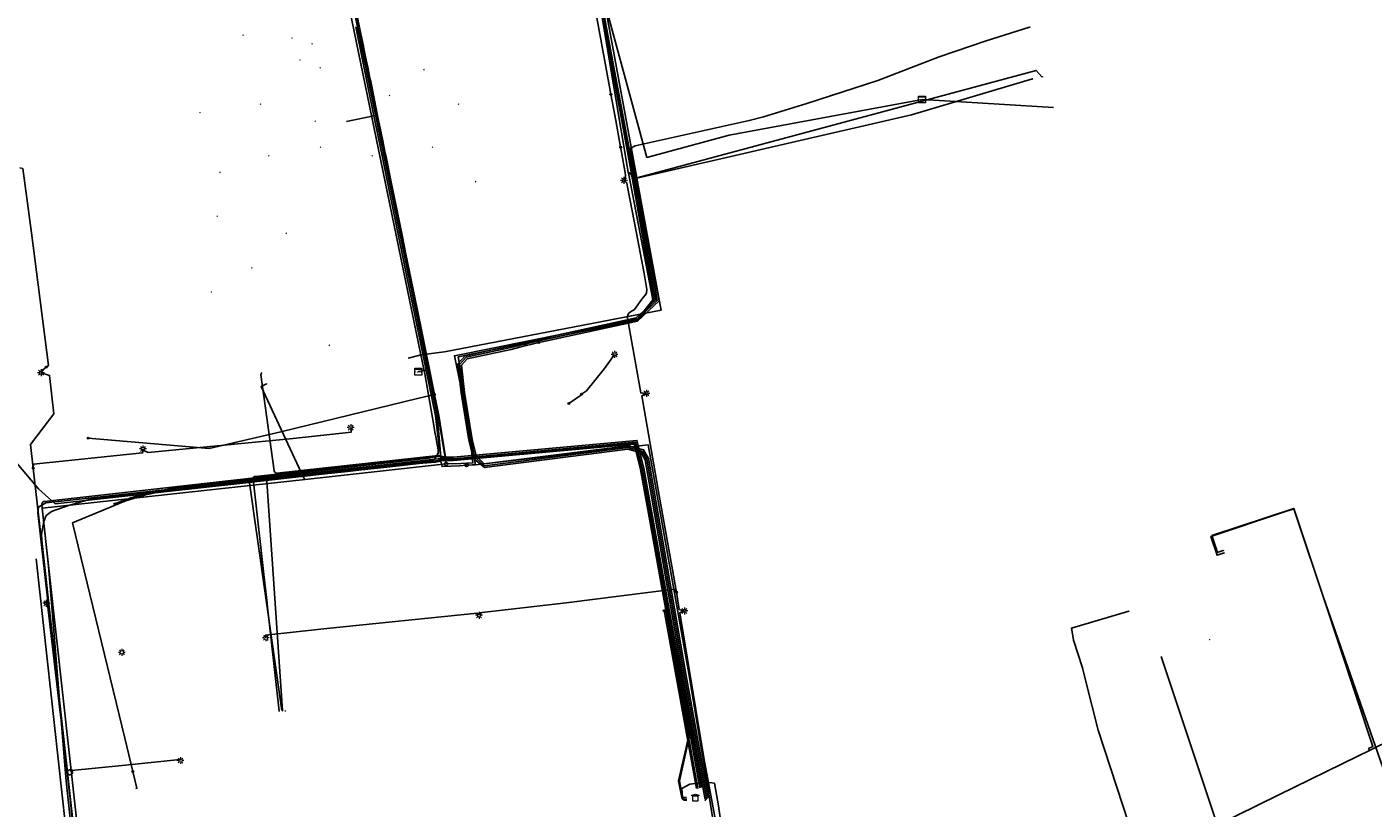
# Model space of a CAD drawing. Header units: metres. Extents: x 174261 to 174838, y 462117 to 462752.
# Tile 3 of 13: x 174346 to 174502, y 462257 to 462348. Entities that reach past the tile are written whole.
import ezdxf
from ezdxf.enums import TextEntityAlignment as Align
from ezdxf.lldxf.tags import DXFTag

# ---------------------------------------------------------------- set-up
doc = ezdxf.new("R2010")
doc.units = ezdxf.units.M
for name, color, linetype in [('B-WE-KL-DATA_KABELBED-G', 153, 'Continuous'), ('B-WE-KL-DATA_MANTELBUIS-G', 153, 'Continuous'), ('B-WE-KL-ET_LS-G', 11, 'KL-LS-N'), ('B-WE-KL-ET_LS_MANTELBUIS-G', 11, 'Continuous'), ('B-WE-KL-ET_LS_OV_LICHTMAST-S', 53, 'Continuous'), ('B-WE-KL-ET_MS-G', 14, 'KL-MS-N'), ('B-WE-KL-GAS_LD-G', 44, 'KL-GAS-LD-N')]:
    doc.layers.add(name, color=color, linetype=linetype)
doc.layers.add('B-WE-KL-WATER-G', color=5, linetype='KL-WATER-N', true_color=0x0000ff)
doc.styles.add('NLCS-ISO', font='NLCS-ISO.ttf')
doc.styles.get("Standard").update_dxf_attribs({"font": 'isocpeur.ttf'})
tags = doc.linetypes.add('KL-GAS-LD-N', pattern='A,4,-1,[69,NLCS.SHX,S=0.5,R=0,X=0,Y=0],-1,4,-1,["L",Standard,S=1,R=0,X=0.25,Y=-0.5],-2', length=13).pattern_tags.tags
tags[18] = DXFTag(74, 10)
tags = doc.linetypes.add('KL-LS-N', pattern='A,4,-1,[103,NLCS.SHX,S=0.75,R=0,X=0,Y=0],-1,4,-1,["L",Standard,S=1,R=0,X=0,Y=-0.5],-2', length=13).pattern_tags.tags
tags[18] = DXFTag(74, 10)
tags = doc.linetypes.add('KL-MS-N', pattern='A,4,-1,[103,NLCS.SHX,S=0.75,R=0,X=0,Y=0],-1,4,-1,["M",Standard,S=1,R=0,X=0,Y=-0.5],-2', length=13).pattern_tags.tags
tags[18] = DXFTag(74, 10)
doc.linetypes.add('KL-WATER-N', pattern='A,7,-0.5,[168,NLCS.SHX,S=0.75,R=0,X=0.75,Y=0],-2', length=9.5)

# ---------------------------------------------------------------- blocks, each defined once
blk = doc.blocks.new('SKL-WTB_HULP_KAST-SO')
at = {"color": 0, "linetype": 'ByBlock', "lineweight": 18}
for points in [[(-2, 2), (2, 2), (2, 1.68), (-2, 1.68)], [(-2, 1.52), (2, 1.52), (2, -2), (-2, -2)]]:
    blk.add_lwpolyline(points, close=True, dxfattribs=at)
at = {"color": 0, "linetype": 'ByBlock', "lineweight": 18, "style": 'NLCS-ISO'}
blk.add_text('kast', height=1.5, dxfattribs=at).set_placement((0, 0), align=Align.MIDDLE_CENTER)
at = {"color": 0, "linetype": 'ByBlock', "lineweight": 18, "style": 'NLCS-ISO', "flags": 1}
for tag, p in [('TYPE', (2.5, 0)), ('OMSCHRIJVING', (2.5, -3)), ('LABEL', (2.5, -1.5))]:
    blk.add_attdef(tag, p, '', height=1, dxfattribs=at)
blk = doc.blocks.new('SKL-WTB_HULP_AFSLUITER-SO')
at = {"color": 0, "linetype": 'ByBlock', "lineweight": 18}
blk.add_lwpolyline([(0, 0.8), (0, -0.8)], dxfattribs=at)
blk.add_circle((0, 0), 1, dxfattribs=at)
at = {"color": 0, "linetype": 'ByBlock', "lineweight": 18, "style": 'NLCS-ISO', "flags": 1}
for tag, p in [('TYPE', (1.5, 0)), ('OMSCHRIJVING', (1.5, -3)), ('LABEL', (1.5, -1.5))]:
    blk.add_attdef(tag, p, '', height=1, dxfattribs=at)
blk = doc.blocks.new('SKL-WTB_HULP_OVERIG-SO')
at = {"color": 0, "linetype": 'ByBlock', "lineweight": 18}
for points in [[(-0.14, 0.14), (0.14, -0.14)], [(0.14, 0.14), (-0.14, -0.14)]]:
    blk.add_lwpolyline(points, dxfattribs=at)
at = {"color": 0, "linetype": 'ByBlock', "lineweight": 18, "style": 'NLCS-ISO', "flags": 1}
for tag, p in [('TYPE', (1.5, 0)), ('OMSCHRIJVING', (1.5, -3)), ('LABEL', (1.5, -1.5))]:
    blk.add_attdef(tag, p, '', height=1, dxfattribs=at)
blk = doc.blocks.new('SKL-WTB_HULP_T STUK-SO')
at = {"color": 0, "linetype": 'ByBlock', "lineweight": 18}
blk.add_circle((0, 0), 1, dxfattribs=at)
at = {"color": 0, "linetype": 'ByBlock', "lineweight": -2, "style": 'NLCS-ISO'}
blk.add_text('T', height=1, dxfattribs=at).set_placement((0, 0), align=Align.MIDDLE_CENTER)
at = {"color": 0, "linetype": 'ByBlock', "lineweight": 18, "style": 'NLCS-ISO', "flags": 1}
for tag, p in [('TYPE', (1.5, 0)), ('OMSCHRIJVING', (1.5, -3)), ('LABEL', (1.5, -1.5))]:
    blk.add_attdef(tag, p, '', height=1, dxfattribs=at)
blk = doc.blocks.new('SKL-WTB_HULP_MOF-SO')
at = {"linetype": 'ByBlock', "lineweight": 18}
h = blk.add_hatch(color=0, dxfattribs=at)
h.dxf.hatch_style = 1
h.paths.add_polyline_path([(-0.5625, 0, 1), (0.5625, 0, 1)])
at = {"color": 0, "linetype": 'ByBlock', "lineweight": 18}
blk.add_circle((0, 0), 0.5625, dxfattribs=at)
at = {"color": 0, "linetype": 'ByBlock', "lineweight": 18, "style": 'NLCS-ISO', "flags": 1}
for tag, p in [('TYPE', (1.5, 0)), ('OMSCHRIJVING', (1.5, -3)), ('LABEL', (1.5, -1.5))]:
    blk.add_attdef(tag, p, '', height=1, dxfattribs=at)
blk = doc.blocks.new('SKL-ET_OV_LICHTMAST-SO')
at = {"color": 0, "linetype": 'ByBlock', "lineweight": 18}
for points in [[(-1.25, 0), (-2, 0)], [(-1.41, 1.41), (-0.88, 0.88)], [(0, 2), (0, 1.25)], [(0.88, 0.88), (1.41, 1.41)], [(2, 0), (1.25, 0)], [(-1.41, -1.41), (-0.88, -0.88)], [(0, -1.25), (0, -2)], [(0.88, -0.88), (1.41, -1.41)]]:
    blk.add_lwpolyline(points, dxfattribs=at)
blk.add_circle((0, 0), 1, dxfattribs=at)
blk = doc.blocks.new('SKL-WTB_HULP_TECHNISCH GEBOUW-SO')
at = {"color": 0, "linetype": 'ByBlock', "lineweight": 18}
for points in [[(-2, 1.5), (0, 2), (2, 1.5), (2, 1.18), (-2, 1.18)], [(-1.5, 1.02), (1.5, 1.02), (1.5, -2), (-1.5, -2)]]:
    blk.add_lwpolyline(points, close=True, dxfattribs=at)
at = {"color": 0, "linetype": 'ByBlock', "lineweight": 18, "style": 'NLCS-ISO', "flags": 1}
for tag, p in [('TYPE', (2.5, 0)), ('OMSCHRIJVING', (2.5, -3)), ('LABEL', (2.5, -1.5))]:
    blk.add_attdef(tag, p, '', height=1, dxfattribs=at)

msp = doc.modelspace()

# ---------------------------------------------------------------- linework, layer by layer
at = {"layer": 'B-WE-KL-DATA_KABELBED-G', "flags": 128}
for points in [[(174465.53, 462376.64), (174412.37, 462368.03), (174414.01, 462359.09), (174415.46, 462351.18), (174415.53, 462350.63), (174413.1, 462350.18), (174416.73, 462330.43)], [(174391.64, 462309.88), (174382.08, 462356.31)], [(174415.56, 462353.96), (174416.32, 462351.16), (174413.14, 462350.29), (174417.89, 462332.82), (174427.44, 462335.41), (174449.85, 462339.54)], [(174385.54, 462340.88), (174384.08, 462347.98)], [(174416.73, 462330.4), (174448.61, 462337.74), (174462.67, 462341.92)], [(174386.2, 462337.66), (174385.54, 462340.88)], [(174452.51, 462339.37), (174449.85, 462339.54)], [(174465.1, 462338.6), (174452.51, 462339.37)], [(174386.2, 462337.66), (174383, 462337)], [(174386.89, 462334.3), (174386.2, 462337.66)], [(174388.4, 462326.93), (174386.89, 462334.3)], [(174416.73, 462330.43), (174416.73, 462330.4), (174419.44, 462315.67), (174419.55, 462315.08), (174394.41, 462310.25), (174391.64, 462309.88)], [(174389.84, 462319.9), (174388.4, 462326.93)], [(174391.36, 462312.46), (174389.84, 462319.9)], [(174411.3, 462313.5), (174416.31, 462314.46)], [(174392.25, 462308.12), (174391.36, 462312.46)], [(174390.22, 462309.52), (174391.64, 462309.88)], [(174393.15, 462301.7), (174392.11, 462307.69), (174391.64, 462309.88)], [(174371.69, 462295.29), (174392.76, 462297.62), (174393.25, 462297.78), (174393.69, 462298.5), (174393.76, 462299.23), (174393.34, 462302.81), (174392.25, 462308.12)], [(174391.36, 462307.94), (174391.34, 462307.93)], [(174392.25, 462308.12), (174391.36, 462307.94)], [(174392.57, 462297.88), (174393.52, 462298.09), (174393.64, 462298.5), (174393.66, 462298.87), (174393.54, 462299.47), (174393.33, 462300.61), (174393.32, 462300.67)], [(174393.32, 462300.67), (174393.15, 462301.7)], [(174373.72, 462295.77), (174392.58, 462297.88), (174392.58, 462297.88), (174392.58, 462297.88)], [(174351.58, 462250), (174350.44, 462260.41), (174348.42, 462285.35), (174347.62, 462292.49), (174347.62, 462292.53), (174347.62, 462292.55), (174347.63, 462292.59), (174347.63, 462292.61), (174347.64, 462292.64), (174347.65, 462292.67), (174347.66, 462292.7), (174347.68, 462292.72), (174347.7, 462292.75), (174347.72, 462292.77), (174347.74, 462292.79), (174347.76, 462292.81), (174347.79, 462292.83), (174347.81, 462292.84), (174347.84, 462292.85), (174347.87, 462292.86), (174347.9, 462292.87), (174347.93, 462292.88), (174372.69, 462295.65), (174373.72, 462295.77)], [(174375.58, 462268.58), (174373.72, 462295.77)], [(174347.77, 462179.54), (174359.82, 462181.96), (174358.61, 462190.11), (174347.15, 462291.58), (174347.23, 462292.2), (174348.11, 462292.69), (174371.69, 462295.29)], [(174371.69, 462295.29), (174375.49, 462268.58)], [(174477.62, 462274.86), (174485.23, 462251.99)]]:
    msp.add_lwpolyline(points, dxfattribs=at)
at = {"layer": 'B-WE-KL-DATA_MANTELBUIS-G', "flags": 128}
msp.add_lwpolyline([(174411.3, 462313.5), (174416.31, 462314.46)], dxfattribs=at)
at = {"layer": 'B-WE-KL-ET_LS-G', "flags": 128}
for points in [[(174535.17, 462400.91), (174533.99, 462400.6), (174530.55, 462399.7), (174509.45, 462394.03), (174509.44, 462394.03), (174483.48, 462386.74), (174478.51, 462385.36), (174477.72, 462385.14), (174471.38, 462383.37), (174450.63, 462377.6), (174450.3, 462377.51), (174442.03, 462375.26), (174433.25, 462372.88), (174425.14, 462370.68), (174422.41, 462369.98), (174417.73, 462368.78), (174413.34, 462367.66), (174412.42, 462367.44), (174411.74, 462367), (174411.59, 462365.96), (174412.27, 462363.3), (174414.54, 462351.38), (174414.41, 462350.88), (174412.93, 462350.63), (174412.61, 462350.01), (174416.24, 462330.87), (174417.32, 462324.92), (174418.67, 462317.51), (174418.88, 462316.25), (174416.64, 462314.2), (174405.84, 462311.84), (174403.05, 462311.17), (174402.06, 462310.93)], [(174403.74, 462311.14), (174405.89, 462311.65), (174416.73, 462314.01), (174419.1, 462316.2), (174418.85, 462317.57), (174416.37, 462330.94), (174413.55, 462345.97), (174412.82, 462350), (174412.88, 462350.43), (174414.46, 462350.78), (174414.65, 462351.37), (174414.66, 462351.91), (174411.86, 462366.52), (174412.06, 462367.06), (174412.63, 462367.34), (174433.22, 462372.77), (174455.21, 462378.77), (174472.73, 462383.54), (174480.29, 462385.72), (174481.21, 462385.83)], [(174381.92, 462364.39), (174381.69, 462363.92), (174381.6, 462362.78), (174381.77, 462361.43), (174382.38, 462358.44), (174382.79, 462356.41), (174383.03, 462355.23), (174383.92, 462350.92), (174384.17, 462349.69), (174384.37, 462348.69), (174384.38, 462348.65), (174384.46, 462348.28), (174384.68, 462347.16), (174384.97, 462345.75), (174384.99, 462345.64), (174385.27, 462344.3), (174385.47, 462343.31), (174385.73, 462342.03), (174385.79, 462341.73), (174385.82, 462341.62), (174386.22, 462339.64), (174386.46, 462338.47), (174386.74, 462337.11), (174387.03, 462335.66), (174387.08, 462335.45), (174387.18, 462334.95), (174387.52, 462333.31), (174387.6, 462332.9), (174388.17, 462330.12), (174388.58, 462328.08), (174388.88, 462326.63), (174389.5, 462323.58), (174389.87, 462321.79), (174391.63, 462313.17), (174393.24, 462305.28), (174393.74, 462302.84), (174394.51, 462298.02), (174395.42, 462298.01), (174416.74, 462299.96), (174417.53, 462296.74), (174420.61, 462279.67), (174424.23, 462259.64)], [(174413.71, 462340.14), (174413.04, 462343.74), (174412, 462349.44), (174411.85, 462350.23), (174411.91, 462350.35), (174412.08, 462350.43), (174413.24, 462350.67), (174413.69, 462350.78), (174413.83, 462350.86), (174413.89, 462351.07), (174413.89, 462351.28), (174413.62, 462352.85), (174413.06, 462355.63), (174412.98, 462355.93), (174412.86, 462356), (174412.77, 462356.01), (174412.68, 462356.04)], [(174405.33, 462311.31), (174405.93, 462311.45), (174416.82, 462313.82), (174419.31, 462316.17), (174419.05, 462317.61), (174416.5, 462330.98), (174415.96, 462333.86), (174416.52, 462334.15), (174429.79, 462337.1), (174431.45, 462337.51), (174436.46, 462339.06), (174444.72, 462341.75), (174451.85, 462344.48), (174457.28, 462346.34), (174462.34, 462347.93)], [(174414.85, 462334.02), (174414.29, 462337.09), (174413.71, 462340.14)], [(174414.85, 462334.02), (174414.96, 462333.44), (174415.39, 462331.03), (174415.4, 462330.72), (174415.36, 462330.42), (174415.23, 462330.15)], [(174348.15, 462308.45), (174348.4, 462308.64), (174346.44, 462324.07), (174345.43, 462331.52), (174345.08, 462331.61)], [(174421.32, 462282.35), (174421.26, 462282.75), (174419.31, 462293.57), (174417.32, 462305.14), (174417.84, 462305.42), (174417.19, 462305.48), (174415.64, 462314.14), (174415.63, 462314.35), (174415.69, 462314.55), (174415.81, 462314.73), (174415.98, 462314.87), (174416.44, 462315.15), (174417.32, 462316.36), (174417.71, 462316.83), (174417.84, 462317.07), (174417.89, 462317.46), (174417.58, 462319.32), (174416.68, 462324.02), (174415.65, 462329.41), (174415.58, 462329.86), (174415.43, 462330.03), (174415.23, 462330.15)], [(174424.57, 462258.44), (174424.61, 462258.47), (174422.08, 462272.54), (174417.69, 462297.71), (174417.24, 462298.51), (174415.7, 462298.93), (174399.04, 462296.82), (174397.93, 462297.75), (174397.71, 462298.03), (174397.21, 462299.97), (174396.31, 462305.48), (174395.93, 462308.83), (174396.81, 462309.79), (174402.06, 462310.93)], [(174424.6, 462258.3), (174424.8, 462258.51), (174422.27, 462272.58), (174417.88, 462297.78), (174417.38, 462298.68), (174415.71, 462299.14), (174399.02, 462297.02), (174398.09, 462297.87), (174397.89, 462298.12), (174397.41, 462300.01), (174396.51, 462305.51), (174396.14, 462308.76), (174396.92, 462309.61), (174402.09, 462310.73), (174403.1, 462310.98), (174403.74, 462311.14)], [(174405.33, 462311.31), (174403.14, 462310.78), (174402.12, 462310.53), (174397.02, 462309.43), (174396.35, 462308.69), (174396.71, 462305.53), (174397.6, 462300.05), (174398.08, 462298.21), (174398.24, 462298), (174398.99, 462297.22), (174415.73, 462299.34), (174417.51, 462298.85), (174418.07, 462297.85), (174422.47, 462272.61), (174425, 462258.54), (174424.63, 462258.11)], [(174410.31, 462305.32), (174410.89, 462305.72), (174412.97, 462308.32), (174414.14, 462309.94)], [(174348.15, 462308.45), (174347.51, 462307.97), (174347.54, 462307.82)], [(174346.64, 462296.72), (174346.32, 462299.49), (174349.01, 462303.03), (174348.54, 462307.5), (174347.54, 462307.82)], [(174373.14, 462307.78), (174373.05, 462307.62), (174374.61, 462296.41), (174374.65, 462296.3), (174374.73, 462296.22), (174374.83, 462296.17), (174374.94, 462296.16), (174393.65, 462298.2), (174395.64, 462297.78), (174407.95, 462298.9), (174416.24, 462299.65), (174416.35, 462299.65), (174416.45, 462299.6), (174416.52, 462299.52), (174416.56, 462299.43), (174417.26, 462296.61), (174420.3, 462279.82), (174422.86, 462265.65), (174421.68, 462260.45), (174422.05, 462258.51), (174422.09, 462258.4), (174422.17, 462258.32), (174422.27, 462258.27), (174422.39, 462258.27), (174422.53, 462258.29)], [(174353.02, 462300.21), (174367.05, 462299.02), (174375.37, 462300.97), (174391.41, 462304.86), (174393.24, 462305.28)], [(174410.31, 462305.32), (174410.17, 462305.16), (174408.83, 462304.24)], [(174383.5, 462301.45), (174383.57, 462300.93), (174376.82, 462300.17), (174359.98, 462298.54), (174359.57, 462298.75), (174359.37, 462298.98)], [(174346.64, 462296.72), (174346.67, 462297.19), (174359.33, 462298.5), (174359.35, 462298.72), (174359.37, 462298.98)], [(174424.03, 462259.6), (174417.33, 462296.7), (174416.59, 462299.74), (174395.43, 462297.81), (174393.67, 462297.83), (174364.19, 462294.57), (174363.39, 462294.47), (174362.61, 462294.36), (174361.84, 462294.23), (174361.09, 462294.09), (174359.74, 462293.79), (174359.09, 462293.62), (174358.46, 462293.44), (174357.85, 462293.24), (174357.25, 462293.03), (174356.67, 462292.82), (174356.11, 462292.59)], [(174422.55, 462258.2), (174422.4, 462258.17), (174422.25, 462258.18), (174422.11, 462258.24), (174422.01, 462258.35), (174421.95, 462258.49), (174421.58, 462260.45), (174422.76, 462265.65), (174420.2, 462279.8), (174417.17, 462296.59), (174416.47, 462299.4), (174416.44, 462299.47), (174416.39, 462299.52), (174416.32, 462299.55), (174416.25, 462299.55), (174407.96, 462298.8), (174395.64, 462297.68), (174393.65, 462298.1), (174372.43, 462295.78), (174372.32, 462295.75), (174372.23, 462295.67), (174372.17, 462295.57), (174372.17, 462295.45), (174375.19, 462268.53)], [(174348.15, 462281.05), (174348.14, 462281.13), (174348.34, 462281.26), (174348.17, 462283.2), (174346.64, 462296.72)], [(174358.21, 462261.51), (174357.26, 462265.4), (174351.2, 462290.37), (174356.16, 462292.45), (174357.27, 462292.89), (174358.41, 462293.27), (174359.57, 462293.6), (174360.74, 462293.87), (174361.09, 462294.09)], [(174506.47, 462257.83), (174504.53, 462258.67), (174496.42, 462281.82), (174493.49, 462290.6), (174493.02, 462292.02), (174491.6, 462291.55), (174483.39, 462288.81), (174484.12, 462286.63), (174484.92, 462286.9)], [(174346.99, 462286.2), (174351.65, 462243.63)], [(174421.32, 462282.35), (174421.06, 462282.7), (174408.51, 462281.09), (174398.42, 462279.92), (174398.4, 462279.65)], [(174421.32, 462282.35), (174421.65, 462280.31), (174422.25, 462280.16)], [(174348.15, 462281.05), (174348.3, 462280.93), (174349.74, 462268.72), (174350.52, 462262.03), (174350.63, 462261.36), (174350.67, 462261.26), (174350.74, 462261.18), (174350.84, 462261.13), (174350.94, 462261.12), (174351.04, 462261.15), (174351.13, 462261.21), (174351.18, 462261.3), (174351.2, 462261.41), (174351.17, 462261.53), (174351.08, 462261.63)], [(174427.06, 462252.48), (174426.45, 462252.73), (174424.52, 462263.12), (174421.72, 462279.93), (174422.25, 462280.16)], [(174477.83, 462240.51), (174477.46, 462244.45), (174470.32, 462266.33), (174468.88, 462271.97), (174468.48, 462273.57), (174467.43, 462276.78), (174467.28, 462277.72), (174467.21, 462278.17), (174473.86, 462280.13)], [(174373.64, 462277.03), (174373.6, 462277.33), (174380.74, 462278.1), (174398.2, 462279.91), (174398.4, 462279.65)], [(174363.73, 462262.79), (174363.71, 462262.91), (174356.96, 462262.22), (174351.08, 462261.63)], [(174351.08, 462261.63), (174351.01, 462261.67), (174350.92, 462261.69), (174350.83, 462261.69), (174350.75, 462261.67), (174350.68, 462261.62), (174350.63, 462261.55), (174350.6, 462261.47), (174350.59, 462261.39), (174350.67, 462260.63), (174352.21, 462245.82), (174352.02, 462245.59)], [(174358.21, 462261.51), (174358.68, 462259.57), (174358.57, 462259.54)], [(174417.9, 462170.14), (174417.08, 462175.67), (174416.32, 462178.72), (174416.07, 462183.4), (174415.19, 462187.73), (174414.68, 462190.62), (174414.03, 462192.55), (174412.07, 462198.25), (174412.71, 462198.61), (174417.3, 462201.25), (174421.95, 462204.4), (174423.85, 462205.99), (174424.42, 462206.64), (174428.83, 462209.45), (174430.99, 462210.82), (174432.92, 462212.06), (174433.98, 462212.75), (174433.33, 462214.55), (174432.08, 462218.42), (174431.33, 462223.67), (174430.84, 462227.95), (174430.8, 462229.87), (174430.56, 462232.31), (174430.11, 462234.67), (174429.23, 462239.8), (174427.86, 462248.15), (174427.32, 462250.68), (174426.74, 462253.77), (174426.21, 462257.52), (174425.73, 462260.15), (174424.77, 462260.27), (174422.9, 462260.06), (174421.96, 462259.53), (174422.03, 462258.48), (174422.5, 462258.49)]]:
    msp.add_lwpolyline(points, dxfattribs=at)
at = {"layer": 'B-WE-KL-ET_LS_MANTELBUIS-G', "flags": 128}
msp.add_lwpolyline([(174373.11, 462287.03), (174373.78, 462281.07)], dxfattribs=at)
at = {"layer": 'B-WE-KL-ET_MS-G', "flags": 128}
for points in [[(174301.19, 462168.13), (174305.59, 462169.16), (174312.96, 462171.17), (174319.11, 462172.73), (174341.64, 462178.09), (174347.74, 462179.69), (174359.67, 462182.08), (174358.5, 462190.12), (174347.64, 462288.32), (174347.6, 462289.07), (174347.85, 462290.53), (174348.15, 462291.22), (174348.74, 462291.7), (174350.62, 462292.35), (174353.11, 462293.1), (174355.08, 462293.36), (174393.68, 462297.63), (174395.44, 462297.61), (174416.44, 462299.53), (174417.14, 462296.65), (174423.83, 462259.56)], [(174419.91, 462280.19), (174423.64, 462259.53)]]:
    msp.add_lwpolyline(points, dxfattribs=at)
at = {"layer": 'B-WE-KL-GAS_LD-G', "flags": 128}
for points in [[(174413.36, 462367.93), (174411.23, 462367.24), (174414.21, 462351.21), (174412.44, 462350.68), (174415.74, 462331.1), (174415.83, 462330.58), (174418.57, 462316.29), (174416.83, 462314.09), (174395.54, 462309.79), (174396.37, 462305.82), (174397.44, 462299.47), (174397.7, 462297.35), (174396.3, 462297.27), (174394.58, 462297.22)], [(174381.47, 462363.5), (174381.7, 462361.38), (174393.66, 462302.86), (174394.58, 462297.22)], [(174416.29, 462330.69), (174416.71, 462330.46), (174420.22, 462331.39), (174463.1, 462342.91), (174463.77, 462342.16), (174463.81, 462342.17)], [(174415.74, 462331.1), (174416.29, 462330.69)], [(174378.23, 462295.43), (174378.02, 462295.65), (174373.09, 462306.22), (174373.73, 462306.51)], [(174388.35, 462191.73), (174387.26, 462191.99), (174379.49, 462190.07), (174359.89, 462185.4), (174358.84, 462190.87), (174347.68, 462292.09), (174378.23, 462295.43), (174394.58, 462297.22)], [(174501.82, 462263.96), (174501.71, 462264.18), (174502.2, 462264.42), (174496.42, 462281.82), (174493.01, 462292.07), (174483.52, 462288.91), (174484.16, 462286.95), (174484.36, 462287.02)], [(174484.36, 462287.02), (174484.83, 462287.18)], [(174668.36, 462252.54), (174664.12, 462253.63), (174608.34, 462266.46), (174606.75, 462266.82), (174606.37, 462266.91), (174593.7, 462269.93), (174590.71, 462270.64), (174541.44, 462282.39), (174538.91, 462282.12), (174536.38, 462280.88), (174536.24, 462280.81), (174502.28, 462264.18), (174501.82, 462263.96), (174500.45, 462263.28), (174491.3, 462258.81), (174481.59, 462254.05), (174477.57, 462247.76), (174475.77, 462244.94), (174472.55, 462239.91), (174456.48, 462230.16), (174455.54, 462229.59), (174451.25, 462226.96), (174441.07, 462220.72), (174425.56, 462212.17), (174423.8, 462211.12)]]:
    msp.add_lwpolyline(points, dxfattribs=at)
at = {"layer": 'B-WE-KL-WATER-G', "flags": 128}
for points in [[(174381, 462362.66), (174381.3, 462362.2), (174381.53, 462361.41), (174387.54, 462332.12), (174393.54, 462302.84), (174393.88, 462298.94)], [(174412.4, 462362.31), (174414.41, 462351.05), (174412.49, 462350.48), (174414.55, 462339.33), (174414.97, 462337.05), (174416.1, 462330.9), (174418.71, 462316.21), (174416.9, 462313.93), (174395.96, 462309.66), (174396.65, 462305.79), (174397.61, 462299.51), (174397.86, 462297.69), (174398.01, 462297.13)], [(174333.21, 462310.82), (174340.22, 462302.57), (174347.23, 462294.33)], [(174393.95, 462297.54), (174393.95, 462297.99), (174393.88, 462298.94)], [(174398.01, 462297.13), (174418.04, 462299.45), (174422.79, 462272.65), (174425.04, 462259.17), (174425.52, 462256.21), (174426.81, 462249.12)], [(174347.23, 462294.33), (174349.17, 462292.6), (174370.99, 462295.01), (174372, 462295.12), (174377.45, 462295.73), (174380.88, 462296.11), (174382.77, 462296.32), (174385.1, 462296.57), (174387.34, 462296.82), (174389.4, 462297.05), (174391.45, 462297.27), (174392.35, 462297.34)], [(174393.95, 462297.54), (174393.33, 462297.44), (174392.35, 462297.34)], [(174396.96, 462297.07), (174396.15, 462297), (174394.12, 462296.92), (174393.95, 462297.54)], [(174397.67, 462297.12), (174397.59, 462297.11), (174396.96, 462297.07)], [(174397.67, 462297.12), (174398.01, 462297.13)]]:
    msp.add_lwpolyline(points, dxfattribs=at)

# ---------------------------------------------------------------- block references
at = {"layer": 'B-WE-KL-DATA_KABELBED-G', "xscale": 0.2, "yscale": 0.2, "zscale": 0.2}
for name, p in [('SKL-WTB_HULP_OVERIG-SO', (174462.67, 462341.92)), ('SKL-WTB_HULP_KAST-SO', (174449.85, 462339.54)), ('SKL-WTB_HULP_OVERIG-SO', (174416.73, 462330.43)), ('SKL-WTB_HULP_OVERIG-SO', (174416.73, 462330.43)), ('SKL-WTB_HULP_OVERIG-SO', (174416.73, 462330.4)), ('SKL-WTB_HULP_OVERIG-SO', (174391.64, 462309.88)), ('SKL-WTB_HULP_OVERIG-SO', (174391.64, 462309.88)), ('SKL-WTB_HULP_OVERIG-SO', (174391.64, 462309.88)), ('SKL-WTB_HULP_OVERIG-SO', (174391.64, 462309.88)), ('SKL-WTB_HULP_OVERIG-SO', (174390.22, 462309.52)), ('SKL-WTB_HULP_KAST-SO', (174391.36, 462307.94)), ('SKL-WTB_HULP_OVERIG-SO', (174393.15, 462301.7)), ('SKL-WTB_HULP_OVERIG-SO', (174393.15, 462301.7)), ('SKL-WTB_HULP_OVERIG-SO', (174393.32, 462300.67)), ('SKL-WTB_HULP_OVERIG-SO', (174393.32, 462300.67)), ('SKL-WTB_HULP_OVERIG-SO', (174392.57, 462297.88)), ('SKL-WTB_HULP_OVERIG-SO', (174392.58, 462297.88)), ('SKL-WTB_HULP_OVERIG-SO', (174373.72, 462295.77)), ('SKL-WTB_HULP_OVERIG-SO', (174373.72, 462295.77)), ('SKL-WTB_HULP_OVERIG-SO', (174373.72, 462295.77)), ('SKL-WTB_HULP_OVERIG-SO', (174375.58, 462268.58))]:
    msp.add_blockref(name, p, dxfattribs=at)
at = {"layer": 'B-WE-KL-ET_LS-G', "xscale": 0.2, "yscale": 0.2, "zscale": 0.2}
for name, p in [('SKL-WTB_HULP_OVERIG-SO', (174462.34, 462347.93)), ('SKL-WTB_HULP_OVERIG-SO', (174371, 462347)), ('SKL-WTB_HULP_OVERIG-SO', (174376.69, 462346.69)), ('SKL-WTB_HULP_OVERIG-SO', (174379, 462346)), ('SKL-WTB_HULP_OVERIG-SO', (174377.62, 462344.13)), ('SKL-WTB_HULP_OVERIG-SO', (174379.96, 462343.22)), ('SKL-WTB_HULP_OVERIG-SO', (174392, 462343)), ('SKL-WTB_HULP_OVERIG-SO', (174388, 462340)), ('SKL-WTB_HULP_MOF-SO', (174413.71, 462340.14)), ('SKL-WTB_HULP_OVERIG-SO', (174366, 462338)), ('SKL-WTB_HULP_OVERIG-SO', (174373, 462339)), ('SKL-WTB_HULP_OVERIG-SO', (174396, 462339)), ('SKL-WTB_HULP_OVERIG-SO', (174379.38, 462337.03)), ('SKL-WTB_HULP_OVERIG-SO', (174380, 462334)), ('SKL-WTB_HULP_OVERIG-SO', (174393, 462334)), ('SKL-WTB_HULP_MOF-SO', (174414.85, 462334.02)), ('SKL-WTB_HULP_OVERIG-SO', (174374, 462333)), ('SKL-WTB_HULP_OVERIG-SO', (174386, 462333)), ('SKL-WTB_HULP_OVERIG-SO', (174368.31, 462331.09)), ('SKL-WTB_HULP_OVERIG-SO', (174398, 462330)), ('SKL-WTB_HULP_OVERIG-SO', (174368, 462326)), ('SKL-WTB_HULP_OVERIG-SO', (174376, 462324)), ('SKL-WTB_HULP_MOF-SO', (174417.32, 462324.92)), ('SKL-WTB_HULP_OVERIG-SO', (174372, 462320)), ('SKL-WTB_HULP_OVERIG-SO', (174367.31, 462317.18)), ('SKL-WTB_HULP_MOF-SO', (174405.33, 462311.31)), ('SKL-WTB_HULP_OVERIG-SO', (174381, 462311)), ('SKL-WTB_HULP_MOF-SO', (174402.06, 462310.93)), ('SKL-WTB_HULP_MOF-SO', (174403.74, 462311.14)), ('SKL-WTB_HULP_MOF-SO', (174348.15, 462308.45)), ('SKL-WTB_HULP_OVERIG-SO', (174373.14, 462307.78)), ('SKL-WTB_HULP_MOF-SO', (174393.24, 462305.28)), ('SKL-WTB_HULP_MOF-SO', (174410.31, 462305.32)), ('SKL-WTB_HULP_MOF-SO', (174408.83, 462304.24)), ('SKL-WTB_HULP_MOF-SO', (174353.02, 462300.21)), ('SKL-WTB_HULP_MOF-SO', (174346.64, 462296.72)), ('SKL-WTB_HULP_MOF-SO', (174361.09, 462294.09)), ('SKL-WTB_HULP_MOF-SO', (174356.11, 462292.59)), ('SKL-WTB_HULP_OVERIG-SO', (174484.92, 462286.9)), ('SKL-WTB_HULP_MOF-SO', (174421.32, 462282.35)), ('SKL-WTB_HULP_OVERIG-SO', (174473.86, 462280.13)), ('SKL-WTB_HULP_OVERIG-SO', (174483.26, 462276.83)), ('SKL-WTB_HULP_OVERIG-SO', (174375.19, 462268.53)), ('SKL-WTB_HULP_OVERIG-SO', (174375.89, 462268.53)), ('SKL-WTB_HULP_MOF-SO', (174351.08, 462261.63)), ('SKL-WTB_HULP_MOF-SO', (174358.21, 462261.51)), ('SKL-WTB_HULP_OVERIG-SO', (174358.57, 462259.54)), ('SKL-WTB_HULP_TECHNISCH GEBOUW-SO', (174423.53, 462258.47))]:
    msp.add_blockref(name, p, dxfattribs=at)
at = {"layer": 'B-WE-KL-ET_LS_OV_LICHTMAST-S', "xscale": 0.2, "yscale": 0.2, "zscale": 0.2}
for p in [(174415.23, 462330.15), (174414.14, 462309.94), (174347.54, 462307.82), (174417.84, 462305.42), (174383.5, 462301.45), (174359.37, 462298.98), (174348.15, 462281.05), (174422.25, 462280.16), (174398.4, 462279.65), (174373.64, 462277.03), (174356.92, 462275.35), (174363.73, 462262.79)]:
    msp.add_blockref('SKL-ET_OV_LICHTMAST-SO', p, dxfattribs=at)
at = {"layer": 'B-WE-KL-ET_MS-G', "xscale": 0.2, "yscale": 0.2, "zscale": 0.2}
for name, p in [('SKL-WTB_HULP_MOF-SO', (174419.91, 462280.19)), ('SKL-WTB_HULP_TECHNISCH GEBOUW-SO', (174423.53, 462258.47))]:
    msp.add_blockref(name, p, dxfattribs=at)
at = {"layer": 'B-WE-KL-GAS_LD-G', "xscale": 0.2, "yscale": 0.2, "zscale": 0.2}
for name, p in [('SKL-WTB_HULP_OVERIG-SO', (174463.81, 462342.17)), ('SKL-WTB_HULP_OVERIG-SO', (174415.74, 462331.1)), ('SKL-WTB_HULP_AFSLUITER-SO', (174416.29, 462330.69)), ('SKL-WTB_HULP_OVERIG-SO', (174373.73, 462306.51)), ('SKL-WTB_HULP_T STUK-SO', (174394.58, 462297.22)), ('SKL-WTB_HULP_OVERIG-SO', (174378.23, 462295.43)), ('SKL-WTB_HULP_OVERIG-SO', (174484.36, 462287.02)), ('SKL-WTB_HULP_OVERIG-SO', (174484.83, 462287.18)), ('SKL-WTB_HULP_OVERIG-SO', (174483.26, 462276.83)), ('SKL-WTB_HULP_OVERIG-SO', (174501.82, 462263.96))]:
    msp.add_blockref(name, p, dxfattribs=at)
at = {"layer": 'B-WE-KL-WATER-G', "xscale": 0.2, "yscale": 0.2, "zscale": 0.2}
for name, p in [('SKL-WTB_HULP_OVERIG-SO', (174414.55, 462339.33)), ('SKL-WTB_HULP_OVERIG-SO', (174414.97, 462337.05)), ('SKL-WTB_HULP_OVERIG-SO', (174393.88, 462298.94)), ('SKL-WTB_HULP_OVERIG-SO', (174391.45, 462297.27)), ('SKL-WTB_HULP_OVERIG-SO', (174392.35, 462297.34)), ('SKL-WTB_HULP_AFSLUITER-SO', (174396.96, 462297.07)), ('SKL-WTB_HULP_OVERIG-SO', (174377.45, 462295.73)), ('SKL-WTB_HULP_OVERIG-SO', (174380.88, 462296.11)), ('SKL-WTB_HULP_OVERIG-SO', (174382.77, 462296.32)), ('SKL-WTB_HULP_OVERIG-SO', (174385.1, 462296.57)), ('SKL-WTB_HULP_OVERIG-SO', (174387.34, 462296.82)), ('SKL-WTB_HULP_OVERIG-SO', (174389.4, 462297.05)), ('SKL-WTB_HULP_OVERIG-SO', (174397.67, 462297.12)), ('SKL-WTB_HULP_OVERIG-SO', (174347.23, 462294.33)), ('SKL-WTB_HULP_OVERIG-SO', (174372, 462295.12))]:
    msp.add_blockref(name, p, dxfattribs=at)

doc.saveas('drawing.dxf')
